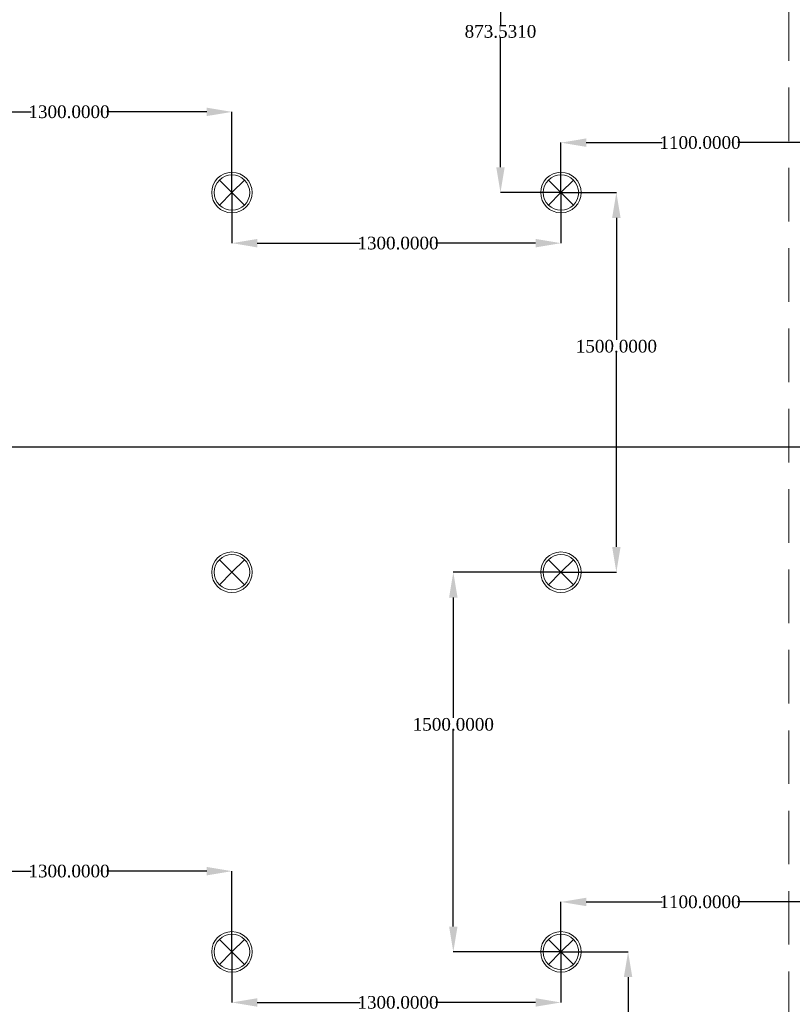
# Model space of a CAD drawing. Header units: millimetres. Extents: x 0 to 88385, y 0 to 41127.
# Tile 56 of 244: x 40018 to 43071, y 22507 to 26398. Entities that reach past the tile are written whole.
import ezdxf
from ezdxf import colors
from ezdxf.entities.mleader import LeaderData, LeaderLine
from ezdxf.math import Vec2, Vec3

# ---------------------------------------------------------------- set-up
doc = ezdxf.new("R2010")
doc.units = ezdxf.units.MM
doc.header["$MEASUREMENT"] = 0
doc.linetypes.add('Hidden', pattern=[317.5, 211.666667, -105.833333])
for name, color, linetype in [('- ავარიული განათება', 7, 'Continuous'), ('- განათება', 7, 'Continuous'), ('Structural - Bearing', 7, 'Continuous')]:
    doc.layers.add(name, color=color, linetype=linetype)
doc.layers.add('New_Interior - Lamp_Pen_No__77', color=7, linetype='Continuous', lineweight=20, true_color=0xffeb28)
doc.layers.add('Structural - Bearing_Pen_No__81', color=7, linetype='Continuous', lineweight=20, true_color=0x6a6a6a)
doc.styles.get("Standard").update_dxf_attribs({"font": 'sylfaen.ttf'})
doc.dimstyles.get("Standard").update_dxf_attribs({"dimtxt": 0.18, "dimasz": 0.18, "dimexe": 0.18, "dimexo": 0.0625, "dimgap": 0.09, "dimtad": 0, "dimtih": 1, "dimtoh": 1, "dimdec": 4, "dimzin": 0, "dimdsep": 46, "dimtxsty": 'Standard', "dimcen": 0.09, "dimadec": 0, "dimazin": 0, "dimtfac": 1, "dimtdec": 4, "dimtofl": 0, "dimtmove": 0, "dimatfit": 3, "dimfxl": 1, "dimtolj": 1, "dimtzin": 0, "dimarcsym": 0})

# ---------------------------------------------------------------- blocks, each defined once
blk = doc.blocks.new('Beam_8', base_point=(-41008.8, 14663))
at = {"layer": 'Structural - Bearing_Pen_No__81', "color": 251, "linetype": 'Hidden', "lineweight": 20, "true_color": 0x6a6a6a}
blk.add_line((-41183.8, 20838), (-41183.8, 26488), dxfattribs=at)
blk = doc.blocks.new('Recessed Spot')
at = {"layer": 'New_Interior - Lamp_Pen_No__77', "color": 2, "linetype": 'Continuous', "lineweight": 20, "true_color": 0xffeb28}
for q in [(-49.5, 49.5), (49.5, 49.5), (-49.5, -49.5), (49.5, -49.5)]:
    blk.add_line((0, 0), q, dxfattribs=at)
at = {"layer": 'New_Interior - Lamp_Pen_No__77', "color": 2, "linetype": 'Continuous', "lineweight": 20, "true_color": 0xffeb28, "flags": 128}
blk.add_lwpolyline([(80, 0, 1), (-80, 0, 1)], format="xyb", close=True, dxfattribs=at)
at = {"layer": 'New_Interior - Lamp_Pen_No__77', "color": 2, "linetype": 'Continuous', "lineweight": 20, "true_color": 0xffeb28}
blk.add_circle((0, 0), 70, dxfattribs=at)
blk = doc.blocks.new('*D762')
at = {"layer": '- განათება', "color": 0, "lineweight": -2, "transparency": 16777216}
for p, q in [((42156.6, 22714.5), (42422, 22714.5)), ((42421.8, 22614.5), (42421.8, 22270.6)), ((42421.8, 21886.8), (42421.8, 22219.2)), ((42128.1, 21786.8), (42422, 21786.8))]:
    blk.add_line(p, q, dxfattribs=at)
at = {"layer": '- განათება', "color": 0, "transparency": 16777216}
for points in [[(42405.1, 22614.5), (42438.4, 22614.5), (42421.8, 22714.5)], [(42405.1, 21886.8), (42438.4, 21886.8), (42421.8, 21786.8)]]:
    blk.add_solid(points, dxfattribs=at)
at = {"layer": 'Defpoints', "color": 0, "transparency": 16777216}
for p in [(42156.5, 22714.5), (42421.8, 22714.5), (42128, 21786.8)]:
    blk.add_point(p, dxfattribs=at)
at = {"layer": '- განათება', "color": 0, "transparency": 16777216, "insert": (42421.8, 22244.9), "char_height": 50, "attachment_point": 5}
blk.add_mtext('\\A1;{\\fSylfaen|b0|i0|c0|p18;927.6339}', dxfattribs=at)
blk = doc.blocks.new('*D761')
at = {"layer": '- განათება', "color": 0, "lineweight": -2, "transparency": 16777216}
for p, q in [((42156.5, 22714.5), (42156.5, 22911.9)), ((42256.5, 22911.7), (42556.5, 22911.7)), ((43156.5, 22911.7), (42855.8, 22911.7)), ((43256.5, 22708.3), (43256.5, 22911.9))]:
    blk.add_line(p, q, dxfattribs=at)
at = {"layer": '- განათება', "color": 0, "transparency": 16777216}
for points in [[(42256.5, 22928.4), (42256.5, 22895), (42156.5, 22911.7)], [(43156.5, 22928.4), (43156.5, 22895), (43256.5, 22911.7)]]:
    blk.add_solid(points, dxfattribs=at)
at = {"layer": 'Defpoints', "color": 0, "transparency": 16777216}
for p in [(42156.5, 22911.7), (42156.5, 22714.5), (43256.5, 22708.2)]:
    blk.add_point(p, dxfattribs=at)
at = {"layer": '- განათება', "color": 0, "transparency": 16777216, "insert": (42706.1, 22911.7), "char_height": 50, "attachment_point": 5}
blk.add_mtext('\\A1;{\\fSylfaen|b0|i0|c0|p18;1100.0000}', dxfattribs=at)
blk = doc.blocks.new('*D765')
at = {"layer": '- განათება', "color": 0, "lineweight": -2, "transparency": 16777216}
for p, q in [((42156.5, 25714.5), (42156.5, 25911.9)), ((42256.5, 25911.7), (42556.5, 25911.7)), ((43156.5, 25911.7), (42855.8, 25911.7)), ((43256.5, 25708.3), (43256.5, 25911.9))]:
    blk.add_line(p, q, dxfattribs=at)
at = {"layer": '- განათება', "color": 0, "transparency": 16777216}
for points in [[(42256.5, 25928.4), (42256.5, 25895), (42156.5, 25911.7)], [(43156.5, 25928.4), (43156.5, 25895), (43256.5, 25911.7)]]:
    blk.add_solid(points, dxfattribs=at)
at = {"layer": 'Defpoints', "color": 0, "transparency": 16777216}
for p in [(42156.5, 25911.7), (42156.5, 25714.5), (43256.5, 25708.2)]:
    blk.add_point(p, dxfattribs=at)
at = {"layer": '- განათება', "color": 0, "transparency": 16777216, "insert": (42706.1, 25911.7), "char_height": 50, "attachment_point": 5}
blk.add_mtext('\\A1;{\\fSylfaen|b0|i0|c0|p18;1100.0000}', dxfattribs=at)
blk = doc.blocks.new('*D766')
at = {"layer": '- განათება', "color": 0, "lineweight": -2, "transparency": 16777216}
for p, q in [((42415.4, 26588), (41917.3, 26588)), ((41917.5, 26488), (41917.5, 26376.5)), ((41917.5, 25814.5), (41917.5, 26325.2)), ((42156.4, 25714.5), (41917.3, 25714.5))]:
    blk.add_line(p, q, dxfattribs=at)
at = {"layer": '- განათება', "color": 0, "transparency": 16777216}
for points in [[(41900.8, 26488), (41934.2, 26488), (41917.5, 26588)], [(41900.8, 25814.5), (41934.2, 25814.5), (41917.5, 25714.5)]]:
    blk.add_solid(points, dxfattribs=at)
at = {"layer": 'Defpoints', "color": 0, "transparency": 16777216}
for p in [(42415.5, 26588), (41917.5, 25714.5), (42156.5, 25714.5)]:
    blk.add_point(p, dxfattribs=at)
at = {"layer": '- განათება', "color": 0, "transparency": 16777216, "insert": (41917.5, 26350.8), "char_height": 50, "attachment_point": 5}
blk.add_mtext('\\A1;{\\fSylfaen|b0|i0|c0|p18;873.5310}', dxfattribs=at)
blk = doc.blocks.new('*D768')
at = {"layer": '- განათება', "color": 0, "lineweight": -2, "transparency": 16777216}
for p, q in [((39556.5, 22714.5), (39556.5, 23033.5)), ((39656.5, 23033.3), (40062.9, 23033.3)), ((40756.5, 23033.3), (40362.1, 23033.3)), ((40856.5, 22714.5), (40856.5, 23033.5))]:
    blk.add_line(p, q, dxfattribs=at)
at = {"layer": '- განათება', "color": 0, "transparency": 16777216}
for points in [[(39656.5, 23050), (39656.5, 23016.7), (39556.5, 23033.3)], [(40756.5, 23050), (40756.5, 23016.7), (40856.5, 23033.3)]]:
    blk.add_solid(points, dxfattribs=at)
at = {"layer": 'Defpoints', "color": 0, "transparency": 16777216}
for p in [(39556.5, 23033.3), (39556.5, 22714.5), (40856.5, 22714.5)]:
    blk.add_point(p, dxfattribs=at)
at = {"layer": '- განათება', "color": 0, "transparency": 16777216, "insert": (40212.5, 23033.3), "char_height": 50, "attachment_point": 5}
blk.add_mtext('\\A1;{\\fSylfaen|b0|i0|c0|p18;1300.0000}', dxfattribs=at)
blk = doc.blocks.new('*D769')
at = {"layer": '- განათება', "color": 0, "lineweight": -2, "transparency": 16777216}
for p, q in [((40856.5, 22714.4), (40856.5, 22514.3)), ((42156.5, 22714.4), (42156.5, 22514.3)), ((40956.5, 22514.5), (41362.9, 22514.5)), ((42056.5, 22514.5), (41662.1, 22514.5))]:
    blk.add_line(p, q, dxfattribs=at)
at = {"layer": '- განათება', "color": 0, "transparency": 16777216}
for points in [[(40956.5, 22531.2), (40956.5, 22497.8), (40856.5, 22514.5)], [(42056.5, 22531.2), (42056.5, 22497.8), (42156.5, 22514.5)]]:
    blk.add_solid(points, dxfattribs=at)
at = {"layer": 'Defpoints', "color": 0, "transparency": 16777216}
for p in [(40856.5, 22714.5), (42156.5, 22714.5), (40856.5, 22514.5)]:
    blk.add_point(p, dxfattribs=at)
at = {"layer": '- განათება', "color": 0, "transparency": 16777216, "insert": (41512.5, 22514.5), "char_height": 50, "attachment_point": 5}
blk.add_mtext('\\A1;{\\fSylfaen|b0|i0|c0|p18;1300.0000}', dxfattribs=at)
blk = doc.blocks.new('*D771')
at = {"layer": '- განათება', "color": 0, "lineweight": -2, "transparency": 16777216}
for p, q in [((39556.5, 25714.5), (39556.5, 26033.5)), ((39656.5, 26033.3), (40062.9, 26033.3)), ((40756.5, 26033.3), (40362.1, 26033.3)), ((40856.5, 25714.5), (40856.5, 26033.5))]:
    blk.add_line(p, q, dxfattribs=at)
at = {"layer": '- განათება', "color": 0, "transparency": 16777216}
for points in [[(39656.5, 26050), (39656.5, 26016.7), (39556.5, 26033.3)], [(40756.5, 26050), (40756.5, 26016.7), (40856.5, 26033.3)]]:
    blk.add_solid(points, dxfattribs=at)
at = {"layer": 'Defpoints', "color": 0, "transparency": 16777216}
for p in [(39556.5, 26033.3), (39556.5, 25714.5), (40856.5, 25714.5)]:
    blk.add_point(p, dxfattribs=at)
at = {"layer": '- განათება', "color": 0, "transparency": 16777216, "insert": (40212.5, 26033.3), "char_height": 50, "attachment_point": 5}
blk.add_mtext('\\A1;{\\fSylfaen|b0|i0|c0|p18;1300.0000}', dxfattribs=at)
blk = doc.blocks.new('*D772')
at = {"layer": '- განათება', "color": 0, "lineweight": -2, "transparency": 16777216}
for p, q in [((40856.5, 25714.4), (40856.5, 25514.3)), ((42156.5, 25714.4), (42156.5, 25514.3)), ((40956.5, 25514.5), (41362.9, 25514.5)), ((42056.5, 25514.5), (41662.1, 25514.5))]:
    blk.add_line(p, q, dxfattribs=at)
at = {"layer": '- განათება', "color": 0, "transparency": 16777216}
for points in [[(40956.5, 25531.2), (40956.5, 25497.8), (40856.5, 25514.5)], [(42056.5, 25531.2), (42056.5, 25497.8), (42156.5, 25514.5)]]:
    blk.add_solid(points, dxfattribs=at)
at = {"layer": 'Defpoints', "color": 0, "transparency": 16777216}
for p in [(40856.5, 25714.5), (42156.5, 25714.5), (40856.5, 25514.5)]:
    blk.add_point(p, dxfattribs=at)
at = {"layer": '- განათება', "color": 0, "transparency": 16777216, "insert": (41512.5, 25514.5), "char_height": 50, "attachment_point": 5}
blk.add_mtext('\\A1;{\\fSylfaen|b0|i0|c0|p18;1300.0000}', dxfattribs=at)
blk = doc.blocks.new('*D775')
at = {"layer": '- განათება', "color": 0, "lineweight": -2, "transparency": 16777216}
for p, q in [((42156.4, 24214.5), (41731, 24214.5)), ((41731.2, 24114.5), (41731.2, 23638.5)), ((41731.2, 22814.5), (41731.2, 23587.2)), ((42156.4, 22714.5), (41731, 22714.5))]:
    blk.add_line(p, q, dxfattribs=at)
at = {"layer": '- განათება', "color": 0, "transparency": 16777216}
for points in [[(41714.5, 24114.5), (41747.8, 24114.5), (41731.2, 24214.5)], [(41714.5, 22814.5), (41747.8, 22814.5), (41731.2, 22714.5)]]:
    blk.add_solid(points, dxfattribs=at)
at = {"layer": 'Defpoints', "color": 0, "transparency": 16777216}
for p in [(42156.5, 24214.5), (41731.2, 22714.5), (42156.5, 22714.5)]:
    blk.add_point(p, dxfattribs=at)
at = {"layer": '- განათება', "color": 0, "transparency": 16777216, "insert": (41731.2, 23612.9), "char_height": 50, "attachment_point": 5}
blk.add_mtext('\\A1;{\\fSylfaen|b0|i0|c0|p18;1500.0000}', dxfattribs=at)
blk = doc.blocks.new('*D776')
at = {"layer": '- განათება', "color": 0, "lineweight": -2, "transparency": 16777216}
for p, q in [((42156.6, 25714.5), (42375.7, 25714.5)), ((42375.5, 25614.5), (42375.5, 25132.5)), ((42375.5, 24314.5), (42375.5, 25081.2)), ((42156.6, 24214.5), (42375.7, 24214.5))]:
    blk.add_line(p, q, dxfattribs=at)
at = {"layer": '- განათება', "color": 0, "transparency": 16777216}
for points in [[(42358.8, 25614.5), (42392.2, 25614.5), (42375.5, 25714.5)], [(42358.8, 24314.5), (42392.2, 24314.5), (42375.5, 24214.5)]]:
    blk.add_solid(points, dxfattribs=at)
at = {"layer": 'Defpoints', "color": 0, "transparency": 16777216}
for p in [(42156.5, 25714.5), (42156.5, 24214.5), (42375.5, 24214.5)]:
    blk.add_point(p, dxfattribs=at)
at = {"layer": '- განათება', "color": 0, "transparency": 16777216, "insert": (42375.5, 25106.9), "char_height": 50, "attachment_point": 5}
blk.add_mtext('\\A1;{\\fSylfaen|b0|i0|c0|p18;1500.0000}', dxfattribs=at)

msp = doc.modelspace()

# ---------------------------------------------------------------- linework, layer by layer
at = {"layer": '- ავარიული განათება', "color": 3}
msp.add_lwpolyline([(44374.46065, 24708.64211), (38218.98904, 24708.64211)], dxfattribs=at)

# ---------------------------------------------------------------- block references
at = {"layer": '- განათება', "color": 2, "linetype": 'Continuous', "lineweight": 20, "true_color": 0xffeb28, "zscale": 1000}
for p in [(40856.5059, 25714.45001), (42156.5059, 25714.45001), (40856.5059, 24214.45001), (42156.5059, 24214.45001), (40856.5059, 22714.45001), (42156.5059, 22714.45001)]:
    msp.add_blockref('Recessed Spot', p, dxfattribs=at)
at = {"layer": 'Structural - Bearing', "color": 251, "lineweight": 20, "true_color": 0x6a6a6a}
msp.add_blockref('Beam_8', (43231.5059, 14662.98097), dxfattribs=at)

# ---------------------------------------------------------------- dimensions: what is measured, and where the dimension line sits
at = {"layer": '- განათება', "color": 1}
for base, p1, p2, angle, picture, middle in [((41917.5, 25714.45001), (42415.5, 26587.98097), (42156.5059, 25714.45001), 270, '*D766', (41917.5, 26350.84871)), ((39556.5059, 26033.34871), (40856.5059, 25714.45001), (39556.5059, 25714.45001), 180, '*D771', (40212.5, 26033.34871)), ((42156.5059, 25911.70825), (43256.5059, 25708.20825), (42156.5059, 25714.45001), 180, '*D765', (42706.13589, 25911.70825)), ((40856.5059, 25514.5), (42156.5059, 25714.45001), (40856.5059, 25714.45001), 180, '*D772', (41512.5, 25514.5)), ((42375.5, 24214.45001), (42156.5059, 25714.45001), (42156.5059, 24214.45001), 270, '*D776', (42375.5, 25106.88509)), ((41731.17684, 22714.45001), (42156.5059, 24214.45001), (42156.5059, 22714.45001), 270, '*D775', (41731.17684, 23612.88509)), ((39556.5059, 23033.34871), (40856.5059, 22714.45001), (39556.5059, 22714.45001), 180, '*D768', (40212.5, 23033.34871)), ((42156.5059, 22911.70825), (43256.5059, 22708.20825), (42156.5059, 22714.45001), 180, '*D761', (42706.13589, 22911.70825)), ((40856.5059, 22514.5), (42156.5059, 22714.45001), (40856.5059, 22714.45001), 180, '*D769', (41512.5, 22514.5)), ((42421.77705, 22714.45001), (42128.00439, 21786.81608), (42156.5059, 22714.45001), 90, '*D762', (42421.77705, 22244.88718))]:
    dim = msp.add_linear_dim(base=base, p1=p1, p2=p2, angle=angle, text='{\\fSylfaen|b0|i0|c0|p18;<>}', dimstyle='Standard', override={"dimtxt": 50, "dimasz": 100}, dxfattribs=at)
    dim.commit()
    dim.dimension.update_dxf_attribs({"geometry": picture, "text_midpoint": middle, "dimtype": 160})

# ---------------------------------------------------------------- leaders
at = {"color": 5}
ml = msp.add_multileader_mtext('Standard', dxfattribs=at)
ml.set_content('ნეოტეკის  ფარი', color=5)
ml.set_leader_properties()
ml.build(insert=Vec2(0, 0))
ml.multileader.update_dxf_attribs({"text_right_attachment_type": 6, "dogleg_length": 50, "arrow_head_size": 100})
ctx = ml.context
ctx.base_point, ctx.char_height, ctx.arrow_head_size, ctx.landing_gap_size, ctx.plane_origin = Vec3(50468.91, 32218.71661), 100, 100, 0.09, Vec3(56312.8393, 27064.407)
ctx.right_attachment = 6
notes = []
notes.append((ctx, [(0, (0, 0, 0), (0, 0), (1, 0), 1, [])]))
ctx.mtext.insert, ctx.mtext.width, ctx.mtext.flow_direction = Vec3(50469, 32288.46183), 1402.7684334, 5
ml = msp.add_multileader_mtext('Standard', dxfattribs=at)
ml.set_content('ნეოტეკის \\Pრეკი', color=5)
ml.set_leader_properties()
ml.build(insert=Vec2(0, 0))
ml.multileader.update_dxf_attribs({"text_right_attachment_type": 6, "dogleg_length": 50, "arrow_head_size": 100})
ctx = ml.context
ctx.base_point, ctx.char_height, ctx.arrow_head_size, ctx.landing_gap_size, ctx.plane_origin = Vec3(52433.92127, 31594.41315), 100, 100, 0.09, Vec3(58277.85057, 26439.85585)
ctx.right_attachment = 6
notes.append((ctx, [(0, (0, 0, 0), (0, 0), (1, 0), 1, [])]))
ctx.mtext.insert, ctx.mtext.width, ctx.mtext.flow_direction = Vec3(52434.01127, 31663.91068), 1402.7684334, 5
ml = msp.add_multileader_mtext('Standard', dxfattribs=at)
ml.set_content('ნეოტეკის ფარი', color=5)
ml.set_leader_properties()
ml.build(insert=Vec2(0, 0))
ml.multileader.update_dxf_attribs({"text_right_attachment_type": 6, "dogleg_length": 50, "arrow_head_size": 100})
ctx = ml.context
ctx.base_point, ctx.char_height, ctx.arrow_head_size, ctx.landing_gap_size, ctx.plane_origin, ctx.plane_x_axis, ctx.plane_y_axis = Vec3(52750.59611, 30623.37284), 100, 100, 0.09, Vec3(48445.57174, 24617.92422), Vec3(0, -1), Vec3(1, 0)
ctx.right_attachment = 6
notes.append((ctx, [(0, (0, 0, 0), (0, 0), (1, 0), 1, [])]))
ctx.mtext.insert, ctx.mtext.text_direction, ctx.mtext.rotation, ctx.mtext.width, ctx.mtext.flow_direction = Vec3(52820.34133, 30623.28284), Vec3(0, -1), 4.7123889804, 1402.7684334, 5
ml = msp.add_multileader_mtext('Standard', dxfattribs=at)
ml.set_content('ელ. ფარების ადგილი', color=5)
ml.set_leader_properties()
ml.build(insert=Vec2(0, 0))
ml.multileader.update_dxf_attribs({"text_right_attachment_type": 6, "dogleg_length": 50, "arrow_head_size": 100})
ctx = ml.context
ctx.base_point, ctx.char_height, ctx.arrow_head_size, ctx.landing_gap_size, ctx.plane_origin = Vec3(52207.87269, 28518.35488), 100, 100, 0.09, Vec3(58051.80199, 23364.78837)
ctx.right_attachment = 6
notes.append((ctx, [(0, (0, 0, 0), (0, 0), (1, 0), 1, [])]))
ctx.mtext.insert, ctx.mtext.width, ctx.mtext.flow_direction = Vec3(52207.96269, 28588.8432), 1402.7684334, 5
for ctx, leaders in notes:
    for number, flags, end, landing, length, lines in leaders:
        leader = LeaderData()
        leader.index, (leader.has_last_leader_line, leader.has_dogleg_vector, leader.attachment_direction) = number, flags
        leader.last_leader_point, leader.dogleg_vector, leader.dogleg_length = Vec3(end), Vec3(landing), length
        for number, points, colour, breaks in lines:
            line = LeaderLine()
            line.index, line.vertices, line.color, line.breaks = number, Vec3.list(points), colors.encode_raw_color(colour), breaks
            leader.lines.append(line)
        ctx.leaders.append(leader)

doc.saveas('drawing.dxf')
